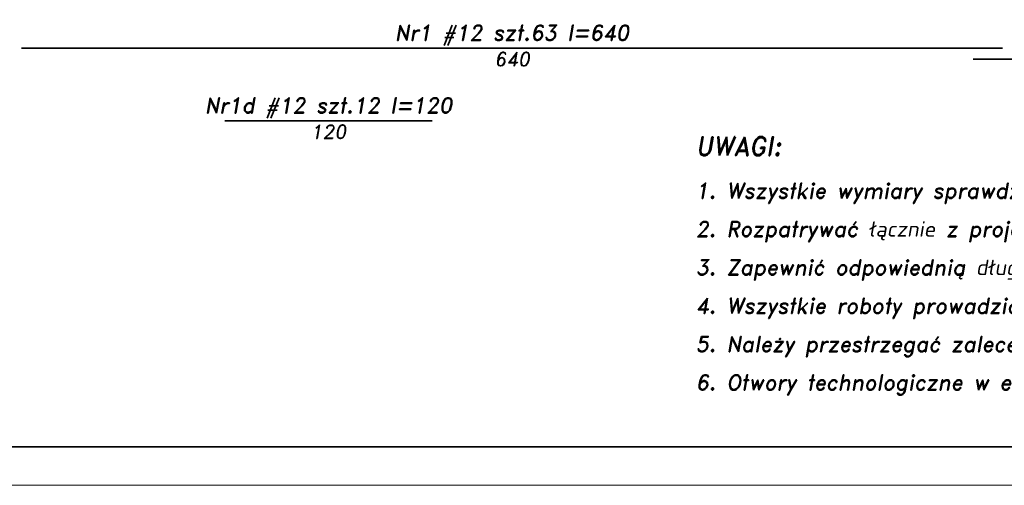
# Model space of a CAD drawing. Header units: millimetres. Extents: x 295948 to 312016, y 6878 to 18016.
# Tile 59 of 252: x 300890 to 301531, y 13742 to 14045. Entities that reach past the tile are written whole.
import ezdxf

# ---------------------------------------------------------------- set-up
doc = ezdxf.new("R2010")
doc.units = ezdxf.units.MM
for name, color, linetype, lineweight in [('konstrukcja', 3, 'Continuous', 35), ('konstrukcja wymiary', 1, 'Continuous', 13), ('opisy', 2, 'Continuous', 18), ('zbrojenie płyty', 141, 'Continuous', 35)]:
    doc.layers.add(name, color=color, linetype=linetype, lineweight=lineweight)
doc.styles.add('KONSTRUKCJA', font='romand.shx', dxfattribs={"oblique": 10})
doc.styles.get("Standard").update_dxf_attribs({"font": 'romand.shx', "oblique": 10})

msp = doc.modelspace()

# ---------------------------------------------------------------- linework, layer by layer
at = {"layer": 'konstrukcja'}
msp.add_lwpolyline([(306241.285, 15201.794), (306241.285, 13766.794), (300541.285, 13766.794), (300541.285, 15201.794)], close=True, dxfattribs=at)
at = {"layer": 'konstrukcja wymiary'}
msp.add_lwpolyline([(306266.285, 15226.794), (306266.285, 13741.794), (300516.285, 13741.794), (300516.285, 15226.794)], close=True, dxfattribs=at)
at = {"layer": 'zbrojenie płyty'}
for p, q in [((300890.94, 14026.794), (301529.94, 14026.794)), ((302669.94, 14019.563), (301510.94, 14019.563)), ((301023.357, 13979.434), (301158.357, 13979.434))]:
    msp.add_line(p, q, dxfattribs=at)

# ---------------------------------------------------------------- texts
at = {"layer": 'opisy', "width": 253.11941, "attachment_point": 5}
for s, insert, char_height in [('Nr1 #12 szt.63 l=640', (301210.44, 14035.196), 9.99999), ('640', (301210.44, 14019.682), 9), ('Nr1d #12 szt.12 l=120', (301090.857, 13987.836), 9.99999), ('120', (301090.857, 13972.322), 9)]:
    msp.add_mtext(s, dxfattribs=dict(at, insert=insert, char_height=char_height))
at = {"layer": 'opisy', "insert": (301330.068, 13968.901), "char_height": 10, "width": 823.07245, "attachment_point": 1, "style": 'KONSTRUKCJA'}
msp.add_mtext('\\A1;\\pxsm1.5;{\\H1.2x;UWAGI: \\P}1. Wszystkie wymiary sprawdzić na budowie.\\P2. Rozpatrywać łącznie z projektami branżowymi.\\P3. Zapewnić odpowiednią długość kotwienia prętów min. 40 średnic.\\P4. Wszystkie roboty prowadzić zgodnie ze sztuką budowlaną oraz pod nadzorem osób uprawnionych.\\P5. Należy przestrzegać zaleceń i wytycznych producentów stosowanych elementów i materiałów.\\P6. Otwory technologiczne w elementach konstrukcyjnych odczytać z opracowań branżowych.', dxfattribs=at)

doc.saveas('drawing.dxf')
